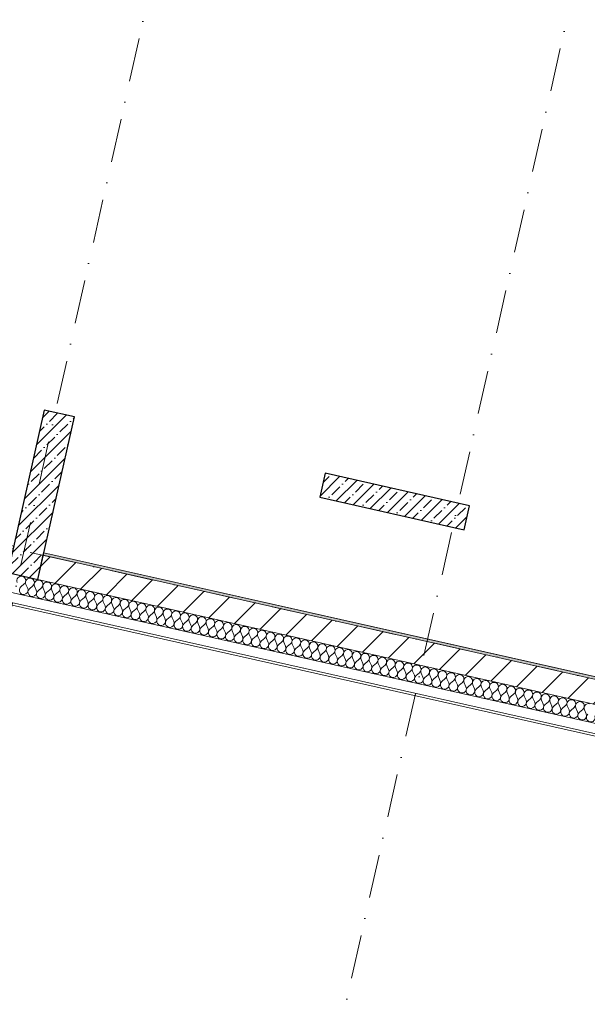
# Model space of a CAD drawing. Header units: millimetres. Extents: x -7145531 to -6681560, y 6117368 to 6219355.
# Tile 11 of 144: x -6950471 to -6945867, y 6131163 to 6139148. Entities that reach past the tile are written whole.
import ezdxf
from ezdxf.enums import TextEntityAlignment as Align

# ---------------------------------------------------------------- set-up
doc = ezdxf.new("R2010")
doc.units = ezdxf.units.MM
doc.header["$MEASUREMENT"] = 0
doc.linetypes.add('Штрихпунктирная', pattern=[670.277762, 352.777767, -176.388884, 0, -141.111112])
for name, color, linetype in [('S - МОП.АР', 7, 'Continuous'), ('АР-Стены_внутренние_пилоны.АР', 7, 'Continuous'), ('АР-Чертеж-Оси_Осевые размеры.АР', 7, 'Continuous'), ('Кровля', 7, 'Continuous')]:
    doc.layers.add(name, color=color, linetype=linetype)
for name, color, linetype, lineweight in [('АР-Стены_внутренние_пилоны.АР_Ном._пера__1', 7, 'Continuous', 30), ('АР-Чертеж-Оси_Осевые размеры.АР_Ном._пера__120', 7, 'Continuous', 0), ('Кровля_Ном._пера__1', 7, 'Continuous', 0)]:
    doc.layers.add(name, color=color, linetype=linetype, lineweight=lineweight)
doc.styles.add('РЎР“Р•РќР•Р\xa0Р\x98Р\xa0_РЎРўР\x98Р›Р¬_3', font='GOTHIC.TTF')
pattern_1 = [(45, (-6338440.43, 6562275.56), (-84.852814, 84.852814), []), (45, (-6338482.86, 6562317.98), (-84.852814, 84.852814), [90, -30, 0, -30])]

# ---------------------------------------------------------------- blocks, each defined once
blk = doc.blocks.new('*X764', base_point=(-6338440.4, 6562275.6))
at = {"layer": 'Кровля_Ном._пера__1', "color": 7, "linetype": 'Continuous', "lineweight": 0}
for p, q in [((-6950461.3, 6134549.1), (-6950434.1, 6134572.3)), ((-6950405.5, 6134536.6), (-6950420.2, 6134569.1)), ((-6950391.6, 6134533.4), (-6950364.4, 6134556.6)), ((-6950335.8, 6134520.9), (-6950350.5, 6134553.5)), ((-6950321.9, 6134517.8), (-6950294.7, 6134541)), ((-6950266.1, 6134505.2), (-6950280.8, 6134537.8)), ((-6950252.2, 6134502.1), (-6950225, 6134525.3)), ((-6950196.4, 6134489.6), (-6950211.1, 6134522.2)), ((-6950182.5, 6134486.5), (-6950155.3, 6134509.6)), ((-6950126.8, 6134473.9), (-6950141.4, 6134506.5)), ((-6950112.8, 6134470.8), (-6950085.6, 6134494)), ((-6950057.1, 6134458.3), (-6950071.7, 6134490.9)), ((-6950043.1, 6134455.2), (-6950016, 6134478.3)), ((-6949987.4, 6134442.6), (-6950002, 6134475.2)), ((-6949973.4, 6134439.5), (-6949946.3, 6134462.7)), ((-6949917.7, 6134427), (-6949932.3, 6134459.6)), ((-6949903.7, 6134423.9), (-6949876.6, 6134447)), ((-6949848, 6134411.3), (-6949862.6, 6134443.9)), ((-6949834, 6134408.2), (-6949806.9, 6134431.4)), ((-6949778.3, 6134395.7), (-6949792.9, 6134428.3)), ((-6949764.4, 6134392.6), (-6949737.2, 6134415.7)), ((-6949708.6, 6134380), (-6949723.2, 6134412.6)), ((-6949694.7, 6134376.9), (-6949667.5, 6134400.1)), ((-6949638.9, 6134364.4), (-6949653.6, 6134397)), ((-6949625, 6134361.3), (-6949597.8, 6134384.4)), ((-6949569.2, 6134348.7), (-6949583.9, 6134381.3)), ((-6949555.3, 6134345.6), (-6949528.1, 6134368.8)), ((-6949499.5, 6134333.1), (-6949514.2, 6134365.7)), ((-6949485.6, 6134329.9), (-6949458.4, 6134353.1)), ((-6949429.8, 6134317.4), (-6949444.5, 6134350)), ((-6949415.9, 6134314.3), (-6949388.7, 6134337.5)), ((-6949360.1, 6134301.8), (-6949374.8, 6134334.3)), ((-6949346.2, 6134298.6), (-6949319, 6134321.8)), ((-6949290.4, 6134286.1), (-6949305.1, 6134318.7)), ((-6949276.5, 6134283), (-6949249.3, 6134306.2)), ((-6949220.8, 6134270.5), (-6949235.4, 6134303)), ((-6949206.8, 6134267.3), (-6949179.6, 6134290.5)), ((-6949151.1, 6134254.8), (-6949165.7, 6134287.4)), ((-6949137.1, 6134251.7), (-6949110, 6134274.9)), ((-6949081.4, 6134239.2), (-6949096, 6134271.7)), ((-6949067.4, 6134236), (-6949040.3, 6134259.2)), ((-6949011.7, 6134223.5), (-6949026.3, 6134256.1)), ((-6948997.7, 6134220.4), (-6948970.6, 6134243.6)), ((-6948942, 6134207.9), (-6948956.6, 6134240.4)), ((-6948928, 6134204.7), (-6948900.9, 6134227.9)), ((-6948872.3, 6134192.2), (-6948886.9, 6134224.8)), ((-6948858.3, 6134189.1), (-6948831.2, 6134212.3)), ((-6948802.6, 6134176.6), (-6948817.2, 6134209.1)), ((-6948788.7, 6134173.4), (-6948761.5, 6134196.6)), ((-6948732.9, 6134160.9), (-6948747.5, 6134193.5)), ((-6948719, 6134157.8), (-6948691.8, 6134181)), ((-6948663.2, 6134145.3), (-6948677.9, 6134177.8)), ((-6948649.3, 6134142.1), (-6948622.1, 6134165.3)), ((-6948593.5, 6134129.6), (-6948608.2, 6134162.2)), ((-6948579.6, 6134126.5), (-6948552.4, 6134149.7)), ((-6948523.8, 6134114), (-6948538.5, 6134146.5)), ((-6948509.9, 6134110.8), (-6948482.7, 6134134)), ((-6948454.1, 6134098.3), (-6948468.8, 6134130.9)), ((-6948440.2, 6134095.2), (-6948413, 6134118.4)), ((-6948384.4, 6134082.7), (-6948399.1, 6134115.2)), ((-6948370.5, 6134079.5), (-6948343.3, 6134102.7)), ((-6948314.7, 6134067), (-6948329.4, 6134099.6)), ((-6948300.8, 6134063.9), (-6948273.6, 6134087.1)), ((-6948245.1, 6134051.3), (-6948259.7, 6134083.9)), ((-6948231.1, 6134048.2), (-6948203.9, 6134071.4)), ((-6948175.4, 6134035.7), (-6948190, 6134068.3)), ((-6948161.4, 6134032.6), (-6948134.3, 6134055.7)), ((-6948105.7, 6134020), (-6948120.3, 6134052.6)), ((-6948091.7, 6134016.9), (-6948064.6, 6134040.1)), ((-6948036, 6134004.4), (-6948050.6, 6134037)), ((-6948022, 6134001.3), (-6947994.9, 6134024.4)), ((-6947966.3, 6133988.7), (-6947980.9, 6134021.3)), ((-6947952.3, 6133985.6), (-6947925.2, 6134008.8)), ((-6947896.6, 6133973.1), (-6947911.2, 6134005.7)), ((-6947882.7, 6133970), (-6947855.5, 6133993.1)), ((-6947826.9, 6133957.4), (-6947841.5, 6133990)), ((-6947813, 6133954.3), (-6947785.8, 6133977.5)), ((-6947757.2, 6133941.8), (-6947771.9, 6133974.4)), ((-6947743.3, 6133938.7), (-6947716.1, 6133961.8)), ((-6947687.5, 6133926.1), (-6947702.2, 6133958.7)), ((-6947673.6, 6133923), (-6947646.4, 6133946.2)), ((-6947617.8, 6133910.5), (-6947632.5, 6133943.1)), ((-6947603.9, 6133907.4), (-6947576.7, 6133930.5)), ((-6947548.1, 6133894.8), (-6947562.8, 6133927.4)), ((-6947534.2, 6133891.7), (-6947507, 6133914.9)), ((-6947478.4, 6133879.2), (-6947493.1, 6133911.8)), ((-6947464.5, 6133876), (-6947437.3, 6133899.2)), ((-6947408.7, 6133863.5), (-6947423.4, 6133896.1)), ((-6947394.8, 6133860.4), (-6947367.6, 6133883.6)), ((-6947339.1, 6133847.9), (-6947353.7, 6133880.4)), ((-6947325.1, 6133844.7), (-6947297.9, 6133867.9)), ((-6947269.4, 6133832.2), (-6947284, 6133864.8)), ((-6947255.4, 6133829.1), (-6947228.3, 6133852.3)), ((-6947199.7, 6133816.6), (-6947214.3, 6133849.1)), ((-6947185.7, 6133813.4), (-6947158.6, 6133836.6)), ((-6947130, 6133800.9), (-6947144.6, 6133833.5)), ((-6947116, 6133797.8), (-6947088.9, 6133821)), ((-6947060.3, 6133785.3), (-6947074.9, 6133817.8)), ((-6947046.3, 6133782.1), (-6947019.2, 6133805.3)), ((-6946990.6, 6133769.6), (-6947005.2, 6133802.2)), ((-6946976.6, 6133766.5), (-6946949.5, 6133789.7)), ((-6946920.9, 6133754), (-6946935.5, 6133786.5)), ((-6946907, 6133750.8), (-6946879.8, 6133774)), ((-6946851.2, 6133738.3), (-6946865.8, 6133770.9)), ((-6946837.3, 6133735.2), (-6946810.1, 6133758.4)), ((-6946781.5, 6133722.7), (-6946796.2, 6133755.2)), ((-6946767.6, 6133719.5), (-6946740.4, 6133742.7)), ((-6946711.8, 6133707), (-6946726.5, 6133739.6)), ((-6946697.9, 6133703.9), (-6946670.7, 6133727.1)), ((-6946642.1, 6133691.4), (-6946656.8, 6133723.9)), ((-6946628.2, 6133688.2), (-6946601, 6133711.4)), ((-6946572.4, 6133675.7), (-6946587.1, 6133708.3)), ((-6946558.5, 6133672.6), (-6946531.3, 6133695.8)), ((-6946502.7, 6133660.1), (-6946517.4, 6133692.6)), ((-6946488.8, 6133656.9), (-6946461.6, 6133680.1)), ((-6946433, 6133644.4), (-6946447.7, 6133677)), ((-6946419.1, 6133641.3), (-6946391.9, 6133664.5)), ((-6946363.4, 6133628.8), (-6946378, 6133661.3)), ((-6946349.4, 6133625.6), (-6946322.2, 6133648.8)), ((-6946293.7, 6133613.1), (-6946308.3, 6133645.7)), ((-6946279.7, 6133610), (-6946252.6, 6133633.1)), ((-6946224, 6133597.4), (-6946238.6, 6133630)), ((-6946210, 6133594.3), (-6946182.9, 6133617.5)), ((-6946154.3, 6133581.8), (-6946168.9, 6133614.4)), ((-6946140.3, 6133578.7), (-6946113.2, 6133601.8)), ((-6946084.6, 6133566.1), (-6946099.2, 6133598.7)), ((-6946070.6, 6133563), (-6946043.5, 6133586.2)), ((-6946014.9, 6133550.5), (-6946029.5, 6133583.1)), ((-6946001, 6133547.4), (-6945973.8, 6133570.5)), ((-6945945.2, 6133534.8), (-6945959.8, 6133567.4)), ((-6945931.3, 6133531.7), (-6945904.1, 6133554.9)), ((-6945875.5, 6133519.2), (-6945890.2, 6133551.8))]:
    blk.add_line(p, q, dxfattribs=at)
for centre, start, end in [((-6950457.3, 6134599.4), 77.34238, 204.21227), ((-6950457.3, 6134599.4), 310.47248, 77.34238), ((-6950387.6, 6134583.8), 77.34238, 204.21227), ((-6950387.6, 6134583.8), 310.47248, 77.34238), ((-6950317.9, 6134568.1), 77.34238, 204.21227), ((-6950317.9, 6134568.1), 310.47248, 77.34238), ((-6950248.2, 6134552.5), 77.34238, 204.21227), ((-6950248.2, 6134552.5), 310.47248, 77.34238), ((-6950178.5, 6134536.8), 77.34238, 204.21227), ((-6950178.5, 6134536.8), 310.47248, 77.34238), ((-6950438.1, 6134521.9), 130.47248, 24.21227), ((-6950368.4, 6134506.3), 130.47248, 24.21227), ((-6950298.7, 6134490.6), 130.47248, 24.21227), ((-6950229, 6134474.9), 130.47248, 24.21227), ((-6950108.8, 6134521.2), 77.34238, 204.21227), ((-6950108.8, 6134521.2), 310.47248, 77.34238), ((-6950039.1, 6134505.5), 77.34238, 204.21227), ((-6950039.1, 6134505.5), 310.47248, 77.34238), ((-6949969.4, 6134489.9), 77.34238, 204.21227), ((-6949969.4, 6134489.9), 310.47248, 77.34238), ((-6949899.8, 6134474.2), 77.34238, 204.21227), ((-6949899.8, 6134474.2), 310.47248, 77.34238), ((-6949830.1, 6134458.6), 77.34238, 204.21227), ((-6949830.1, 6134458.6), 310.47248, 77.34238), ((-6950159.3, 6134459.3), 130.47248, 24.21227), ((-6950089.6, 6134443.6), 130.47248, 24.21227), ((-6950019.9, 6134428), 130.47248, 24.21227), ((-6949950.3, 6134412.3), 130.47248, 24.21227), ((-6949880.6, 6134396.7), 130.47248, 24.21227), ((-6949810.9, 6134381), 130.47248, 24.21227), ((-6949760.4, 6134442.9), 77.34238, 204.21227), ((-6949760.4, 6134442.9), 310.47248, 77.34238), ((-6949690.7, 6134427.3), 77.34238, 204.21227), ((-6949690.7, 6134427.3), 310.47248, 77.34238), ((-6949621, 6134411.6), 77.34238, 204.21227), ((-6949621, 6134411.6), 310.47248, 77.34238), ((-6949551.3, 6134396), 77.34238, 204.21227), ((-6949551.3, 6134396), 310.47248, 77.34238), ((-6949481.6, 6134380.3), 77.34238, 204.21227), ((-6949481.6, 6134380.3), 310.47248, 77.34238), ((-6949741.2, 6134365.4), 130.47248, 24.21227), ((-6949671.5, 6134349.7), 130.47248, 24.21227), ((-6949601.8, 6134334.1), 130.47248, 24.21227), ((-6949532.1, 6134318.4), 130.47248, 24.21227), ((-6949462.4, 6134302.8), 130.47248, 24.21227), ((-6949411.9, 6134364.6), 77.34238, 204.21227), ((-6949411.9, 6134364.6), 310.47248, 77.34238), ((-6949342.2, 6134349), 77.34238, 204.21227), ((-6949342.2, 6134349), 310.47248, 77.34238), ((-6949272.5, 6134333.3), 77.34238, 204.21227), ((-6949272.5, 6134333.3), 310.47248, 77.34238), ((-6949202.8, 6134317.7), 77.34238, 204.21227), ((-6949202.8, 6134317.7), 310.47248, 77.34238), ((-6949133.1, 6134302), 77.34238, 204.21227), ((-6949133.1, 6134302), 310.47248, 77.34238), ((-6949392.7, 6134287.1), 130.47248, 24.21227), ((-6949323, 6134271.5), 130.47248, 24.21227), ((-6949253.3, 6134255.8), 130.47248, 24.21227), ((-6949183.6, 6134240.2), 130.47248, 24.21227), ((-6949113.9, 6134224.5), 130.47248, 24.21227), ((-6949063.4, 6134286.4), 77.34238, 204.21227), ((-6949063.4, 6134286.4), 310.47248, 77.34238), ((-6948993.7, 6134270.7), 77.34238, 204.21227), ((-6948993.7, 6134270.7), 310.47248, 77.34238), ((-6948924.1, 6134255.1), 77.34238, 204.21227), ((-6948924.1, 6134255.1), 310.47248, 77.34238), ((-6948854.4, 6134239.4), 77.34238, 204.21227), ((-6948854.4, 6134239.4), 310.47248, 77.34238), ((-6948784.7, 6134223.8), 77.34238, 204.21227), ((-6948784.7, 6134223.8), 310.47248, 77.34238), ((-6949044.2, 6134208.9), 130.47248, 24.21227), ((-6948974.6, 6134193.2), 130.47248, 24.21227), ((-6948904.9, 6134177.6), 130.47248, 24.21227), ((-6948835.2, 6134161.9), 130.47248, 24.21227), ((-6948765.5, 6134146.3), 130.47248, 24.21227), ((-6948715, 6134208.1), 77.34238, 204.21227), ((-6948715, 6134208.1), 310.47248, 77.34238), ((-6948645.3, 6134192.5), 77.34238, 204.21227), ((-6948645.3, 6134192.5), 310.47248, 77.34238), ((-6948575.6, 6134176.8), 77.34238, 204.21227), ((-6948575.6, 6134176.8), 310.47248, 77.34238), ((-6948505.9, 6134161.2), 77.34238, 204.21227), ((-6948505.9, 6134161.2), 310.47248, 77.34238), ((-6948436.2, 6134145.5), 77.34238, 204.21227), ((-6948436.2, 6134145.5), 310.47248, 77.34238), ((-6948695.8, 6134130.6), 130.47248, 24.21227), ((-6948626.1, 6134115), 130.47248, 24.21227), ((-6948556.4, 6134099.3), 130.47248, 24.21227), ((-6948486.7, 6134083.7), 130.47248, 24.21227), ((-6948417, 6134068), 130.47248, 24.21227), ((-6948366.5, 6134129.9), 77.34238, 204.21227), ((-6948366.5, 6134129.9), 310.47248, 77.34238), ((-6948296.8, 6134114.2), 77.34238, 204.21227), ((-6948296.8, 6134114.2), 310.47248, 77.34238), ((-6948227.1, 6134098.6), 77.34238, 204.21227), ((-6948227.1, 6134098.6), 310.47248, 77.34238), ((-6948157.4, 6134082.9), 77.34238, 204.21227), ((-6948157.4, 6134082.9), 310.47248, 77.34238), ((-6948087.7, 6134067.3), 77.34238, 204.21227), ((-6948087.7, 6134067.3), 310.47248, 77.34238), ((-6948347.3, 6134052.4), 130.47248, 24.21227), ((-6948277.6, 6134036.7), 130.47248, 24.21227), ((-6948207.9, 6134021), 130.47248, 24.21227), ((-6948138.2, 6134005.4), 130.47248, 24.21227), ((-6948068.5, 6133989.7), 130.47248, 24.21227), ((-6948018.1, 6134051.6), 77.34238, 204.21227), ((-6948018.1, 6134051.6), 310.47248, 77.34238), ((-6947948.4, 6134036), 77.34238, 204.21227), ((-6947948.4, 6134036), 310.47248, 77.34238), ((-6947878.7, 6134020.3), 77.34238, 204.21227), ((-6947878.7, 6134020.3), 310.47248, 77.34238), ((-6947809, 6134004.7), 77.34238, 204.21227), ((-6947809, 6134004.7), 310.47248, 77.34238), ((-6947739.3, 6133989), 77.34238, 204.21227), ((-6947739.3, 6133989), 310.47248, 77.34238), ((-6947669.6, 6133973.4), 77.34238, 204.21227), ((-6947669.6, 6133973.4), 310.47248, 77.34238), ((-6947998.9, 6133974.1), 130.47248, 24.21227), ((-6947929.2, 6133958.4), 130.47248, 24.21227), ((-6947859.5, 6133942.8), 130.47248, 24.21227), ((-6947789.8, 6133927.1), 130.47248, 24.21227), ((-6947720.1, 6133911.5), 130.47248, 24.21227), ((-6947599.9, 6133957.7), 77.34238, 204.21227), ((-6947599.9, 6133957.7), 310.47248, 77.34238), ((-6947530.2, 6133942), 77.34238, 204.21227), ((-6947530.2, 6133942), 310.47248, 77.34238), ((-6947460.5, 6133926.4), 77.34238, 204.21227), ((-6947460.5, 6133926.4), 310.47248, 77.34238), ((-6947390.8, 6133910.7), 77.34238, 204.21227), ((-6947390.8, 6133910.7), 310.47248, 77.34238), ((-6947321.1, 6133895.1), 77.34238, 204.21227), ((-6947321.1, 6133895.1), 310.47248, 77.34238), ((-6947650.4, 6133895.8), 130.47248, 24.21227), ((-6947580.7, 6133880.2), 130.47248, 24.21227), ((-6947511, 6133864.5), 130.47248, 24.21227), ((-6947441.3, 6133848.9), 130.47248, 24.21227), ((-6947371.6, 6133833.2), 130.47248, 24.21227), ((-6947251.4, 6133879.4), 77.34238, 204.21227), ((-6947251.4, 6133879.4), 310.47248, 77.34238), ((-6947181.7, 6133863.8), 77.34238, 204.21227), ((-6947181.7, 6133863.8), 310.47248, 77.34238), ((-6947112, 6133848.1), 77.34238, 204.21227), ((-6947112, 6133848.1), 310.47248, 77.34238), ((-6947042.4, 6133832.5), 77.34238, 204.21227), ((-6947042.4, 6133832.5), 310.47248, 77.34238), ((-6946972.7, 6133816.8), 77.34238, 204.21227), ((-6946972.7, 6133816.8), 310.47248, 77.34238), ((-6947301.9, 6133817.6), 130.47248, 24.21227), ((-6947232.2, 6133801.9), 130.47248, 24.21227), ((-6947162.5, 6133786.3), 130.47248, 24.21227), ((-6947092.9, 6133770.6), 130.47248, 24.21227), ((-6947023.2, 6133755), 130.47248, 24.21227), ((-6946903, 6133801.2), 77.34238, 204.21227), ((-6946903, 6133801.2), 310.47248, 77.34238), ((-6946833.3, 6133785.5), 77.34238, 204.21227), ((-6946833.3, 6133785.5), 310.47248, 77.34238), ((-6946763.6, 6133769.9), 77.34238, 204.21227), ((-6946763.6, 6133769.9), 310.47248, 77.34238), ((-6946693.9, 6133754.2), 77.34238, 204.21227), ((-6946693.9, 6133754.2), 310.47248, 77.34238), ((-6946624.2, 6133738.6), 77.34238, 204.21227), ((-6946624.2, 6133738.6), 310.47248, 77.34238), ((-6946953.5, 6133739.3), 130.47248, 24.21227), ((-6946883.8, 6133723.7), 130.47248, 24.21227), ((-6946814.1, 6133708), 130.47248, 24.21227), ((-6946744.4, 6133692.4), 130.47248, 24.21227), ((-6946674.7, 6133676.7), 130.47248, 24.21227), ((-6946554.5, 6133722.9), 77.34238, 204.21227), ((-6946554.5, 6133722.9), 310.47248, 77.34238), ((-6946484.8, 6133707.3), 77.34238, 204.21227), ((-6946484.8, 6133707.3), 310.47248, 77.34238), ((-6946415.1, 6133691.6), 77.34238, 204.21227), ((-6946415.1, 6133691.6), 310.47248, 77.34238), ((-6946345.4, 6133676), 77.34238, 204.21227), ((-6946345.4, 6133676), 310.47248, 77.34238), ((-6946275.7, 6133660.3), 77.34238, 204.21227), ((-6946275.7, 6133660.3), 310.47248, 77.34238), ((-6946605, 6133661.1), 130.47248, 24.21227), ((-6946535.3, 6133645.4), 130.47248, 24.21227), ((-6946465.6, 6133629.8), 130.47248, 24.21227), ((-6946395.9, 6133614.1), 130.47248, 24.21227), ((-6946326.2, 6133598.5), 130.47248, 24.21227), ((-6946256.5, 6133582.8), 130.47248, 24.21227), ((-6946206, 6133644.7), 77.34238, 204.21227), ((-6946206, 6133644.7), 310.47248, 77.34238), ((-6946136.3, 6133629), 77.34238, 204.21227), ((-6946136.3, 6133629), 310.47248, 77.34238), ((-6946066.7, 6133613.4), 77.34238, 204.21227), ((-6946066.7, 6133613.4), 310.47248, 77.34238), ((-6945997, 6133597.7), 77.34238, 204.21227), ((-6945997, 6133597.7), 310.47248, 77.34238), ((-6945927.3, 6133582.1), 77.34238, 204.21227), ((-6945927.3, 6133582.1), 310.47248, 77.34238), ((-6946186.8, 6133567.1), 130.47248, 24.21227), ((-6946117.2, 6133551.5), 130.47248, 24.21227), ((-6946047.5, 6133535.8), 130.47248, 24.21227), ((-6945977.8, 6133520.2), 130.47248, 24.21227), ((-6945908.1, 6133504.5), 130.47248, 24.21227), ((-6945857.6, 6133566.4), 77.34238, 204.21227), ((-6945838.4, 6133488.9), 130.47248, 24.21227)]:
    blk.add_arc(centre, 35.7, start, end, dxfattribs=at)
blk = doc.blocks.new('Стена_194_3', base_point=(-6957870.2, 6136509.5))
at = {"layer": 'Кровля', "linetype": 'Continuous', "lineweight": 0, "true_color": 0x000000}
h = blk.add_hatch(dxfattribs=at)
h.set_pattern_fill('ШТУКАТУРКА__ГИПС_01_0003', color=18, style=0, pattern_type=2)
h.set_pattern_definition([(45, (-6338440.43, 6562625.56), (-111.369318, 111.369318), [0, -105, 0, -157.5]), (110, (-6338090.43, 6562625.56), (148.001588, 53.868173), [0, -77, 0, -133])])
h.paths.add_polyline_path([(-6936644.4, 6131763), (-6950274.8, 6134824.2), (-6950279.1, 6134804.7), (-6936648.8, 6131743.5)])
h = blk.add_hatch(dxfattribs=at)
h.set_pattern_fill('БЛОКИ_БЕТОННЫЕ_ЭФФЕКТИВН_72', color=18, style=0, pattern_type=2)
h.set_pattern_definition([(45, (-6338440.43, 6562275.56), (-127.27922, 127.27922), [])])
h.paths.add_polyline_path([(-6950323, 6134609.5), (-6936634.1, 6131535.2), (-6936590.3, 6131730.4), (-6950279.1, 6134804.7)])
at = {"layer": 'Кровля_Ном._пера__1', "color": 7, "linetype": 'Continuous', "lineweight": 0}
for p, q in [((-6958306, 6136166.6), (-6936684.5, 6131310.8)), ((-6958142.1, 6136211.8), (-6936667, 6131388.9))]:
    blk.add_line(p, q, dxfattribs=at)
at = {"layer": 'Кровля_Ном._пера__1', "color": 7, "linetype": 'Continuous', "lineweight": 30}
for p, q in [((-6950279.1, 6134804.7), (-6950274.8, 6134824.2)), ((-6950323, 6134609.5), (-6950279.1, 6134804.7))]:
    blk.add_line(p, q, dxfattribs=at)
at = {"layer": 'Кровля_Ном._пера__1', "color": 7, "linetype": 'Continuous', "lineweight": 15}
for p, q in [((-6936648.8, 6131743.5), (-6950279.1, 6134804.7)), ((-6950566.9, 6134664.3), (-6950323, 6134609.5)), ((-6950323, 6134609.5), (-6936634.1, 6131535.2))]:
    blk.add_line(p, q, dxfattribs=at)
at = {"layer": 'Кровля_Ном._пера__1', "color": 7, "linetype": 'Continuous', "lineweight": 0, "flags": 128}
for points in [[(-6958407.9, 6136169), (-6936688.9, 6131291.3)], [(-6936644.4, 6131763), (-6950274.8, 6134824.2)]]:
    blk.add_lwpolyline(points, dxfattribs=at)
at = {"layer": 'Кровля', "color": 7, "lineweight": 0}
blk.add_blockref('*X764', (-6338440.4, 6562275.6), dxfattribs=at)
blk = doc.blocks.new('Стена_221_3', base_point=(-6950444.9, 6134637.1))
at = {"layer": 'АР-Стены_внутренние_пилоны.АР', "linetype": 'Continuous', "lineweight": 0, "true_color": 0x000000}
h = blk.add_hatch(dxfattribs=at)
h.set_pattern_fill('ЖЕЛЕЗОБЕТОН__PROJECT__0003', color=18, style=0, pattern_type=2)
h.set_pattern_definition(pattern_1)
h.paths.add_polyline_path([(-6950322.9, 6134609.7), (-6950027.1, 6135926.9), (-6950271, 6135981.7), (-6950566.9, 6134664.5)])
h = blk.add_hatch(dxfattribs=at)
h.set_pattern_fill('ЖЕЛЕЗОБЕТОН__PROJECT__0003', color=18, style=0, pattern_type=2)
h.set_pattern_definition(pattern_1)
h.paths.add_polyline_path([(-6950279.1, 6134804.7), (-6950523.1, 6134859.4), (-6950566.9, 6134664.3), (-6950323, 6134609.5)])
h = blk.add_hatch(dxfattribs=at)
h.set_pattern_fill('ЖЕЛЕЗОБЕТОН__PROJECT__0003', color=18, style=0, pattern_type=2)
h.set_pattern_definition(pattern_1)
h.paths.add_polyline_path([(-6950274.8, 6134824.2), (-6950518.7, 6134879), (-6950523.1, 6134859.4), (-6950279.1, 6134804.7)])
at = {"layer": 'АР-Стены_внутренние_пилоны.АР_Ном._пера__1', "color": 7, "linetype": 'Continuous', "lineweight": 30, "flags": 128}
for points in [[(-6950271, 6135981.7), (-6950566.9, 6134664.5)], [(-6950322.9, 6134609.7), (-6950027.1, 6135926.9)], [(-6950027.1, 6135926.9), (-6950271, 6135981.7)], [(-6950566.9, 6134664.5), (-6950322.9, 6134609.7)]]:
    blk.add_lwpolyline(points, dxfattribs=at)
at = {"layer": 'Кровля_Ном._пера__1', "color": 7, "linetype": 'Continuous', "lineweight": 30}
for p, q in [((-6950523.1, 6134859.4), (-6950566.9, 6134664.3)), ((-6950518.7, 6134879), (-6950523.1, 6134859.4)), ((-6950279.1, 6134804.7), (-6950274.8, 6134824.2)), ((-6950323, 6134609.5), (-6950279.1, 6134804.7))]:
    blk.add_line(p, q, dxfattribs=at)
at = {"layer": 'Кровля_Ном._пера__1', "color": 7, "linetype": 'Continuous', "lineweight": 15}
blk.add_line((-6950566.9, 6134664.3), (-6950323, 6134609.5), dxfattribs=at)
blk = doc.blocks.new('Стена_228_3', base_point=(-6948014.8, 6135372.5))
at = {"layer": 'АР-Стены_внутренние_пилоны.АР', "linetype": 'Continuous', "lineweight": 0, "true_color": 0x000000}
h = blk.add_hatch(dxfattribs=at)
h.set_pattern_fill('ЖЕЛЕЗОБЕТОН__PROJECT__0003', color=18, style=0, pattern_type=2)
h.set_pattern_definition(pattern_1)
h.paths.add_polyline_path([(-6948036.7, 6135274.9), (-6946865.6, 6135011.9), (-6946821.8, 6135207), (-6947992.9, 6135470)])
at = {"layer": 'АР-Стены_внутренние_пилоны.АР_Ном._пера__1', "color": 7, "linetype": 'Continuous', "lineweight": 30, "flags": 128}
for points in [[(-6947992.9, 6135470), (-6948036.7, 6135274.9)], [(-6946821.8, 6135207), (-6947992.9, 6135470)], [(-6948036.7, 6135274.9), (-6946865.6, 6135011.9)], [(-6946865.6, 6135011.9), (-6946821.8, 6135207)]]:
    blk.add_lwpolyline(points, dxfattribs=at)
blk = doc.blocks.new('Стандартный Маркер Сетки[129]_3', base_point=(-6946932.3, 6150436.1))
at = {"layer": 'АР-Чертеж-Оси_Осевые размеры.АР_Ном._пера__120', "color": 7, "linetype": 'Штрихпунктирная', "lineweight": 0}
blk.add_line((-6947151.4, 6149460.4), (-6951713.9, 6129146), dxfattribs=at)
at = {"layer": 'АР-Чертеж-Оси_Осевые размеры.АР_Ном._пера__120', "color": 7, "lineweight": 0, "style": 'РЎР“Р•РќР•Р\xa0Р\x98Р\xa0_РЎРўР\x98Р›Р¬_3'}
blk.add_attdef('AC_MarkerText_1', text='', height=350, rotation=347.34172, dxfattribs=at).set_placement((-6951972.7, 6127863.6), align=Align.TOP_CENTER)
blk = doc.blocks.new('Стандартный Маркер Сетки[132]_3', base_point=(-6943663.7, 6149702))
at = {"layer": 'АР-Чертеж-Оси_Осевые размеры.АР_Ном._пера__120', "color": 7, "linetype": 'Штрихпунктирная', "lineweight": 0}
blk.add_line((-6943882.8, 6148726.3), (-6948445.3, 6128411.9), dxfattribs=at)
at = {"layer": 'АР-Чертеж-Оси_Осевые размеры.АР_Ном._пера__120', "color": 7, "lineweight": 0, "style": 'РЎР“Р•РќР•Р\xa0Р\x98Р\xa0_РЎРўР\x98Р›Р¬_3'}
blk.add_attdef('AC_MarkerText_1', text='', height=350, rotation=347.34172, dxfattribs=at).set_placement((-6948704.1, 6127129.5), align=Align.TOP_CENTER)
blk = doc.blocks.new('Стандартный Маркер Сетки[142]_3', base_point=(-6946932.3, 6150436.1))
at = {"layer": 'АР-Чертеж-Оси_Осевые размеры.АР_Ном._пера__120', "color": 7, "linetype": 'Штрихпунктирная', "lineweight": 0}
blk.add_line((-6947151.4, 6149460.4), (-6951713.9, 6129146), dxfattribs=at)
at = {"layer": 'АР-Чертеж-Оси_Осевые размеры.АР_Ном._пера__120', "color": 7, "lineweight": 0, "style": 'РЎР“Р•РќР•Р\xa0Р\x98Р\xa0_РЎРўР\x98Р›Р¬_3'}
blk.add_attdef('AC_MarkerText_1', text='', height=350, rotation=347.34172, dxfattribs=at).set_placement((-6951972.7, 6127863.6), align=Align.TOP_CENTER)
blk = doc.blocks.new('Стандартный Маркер Сетки[145]_3', base_point=(-6943663.7, 6149702))
at = {"layer": 'АР-Чертеж-Оси_Осевые размеры.АР_Ном._пера__120', "color": 7, "linetype": 'Штрихпунктирная', "lineweight": 0}
blk.add_line((-6943882.8, 6148726.3), (-6948445.3, 6128411.9), dxfattribs=at)
at = {"layer": 'АР-Чертеж-Оси_Осевые размеры.АР_Ном._пера__120', "color": 7, "lineweight": 0, "style": 'РЎР“Р•РќР•Р\xa0Р\x98Р\xa0_РЎРўР\x98Р›Р¬_3'}
blk.add_attdef('AC_MarkerText_1', text='', height=350, rotation=347.34172, dxfattribs=at).set_placement((-6948704.1, 6127129.5), align=Align.TOP_CENTER)
blk = doc.blocks.new('Стандартный Маркер Сетки[157]_3', base_point=(-6989298, 6143568))
at = {"layer": 'АР-Чертеж-Оси_Осевые размеры.АР_Ном._пера__120', "color": 7, "linetype": 'Штрихпунктирная', "lineweight": 0}
blk.add_line((-6988322.3, 6143348.9), (-6909381.1, 6125619.1), dxfattribs=at)
at = {"layer": 'АР-Чертеж-Оси_Осевые размеры.АР_Ном._пера__120', "color": 7, "lineweight": 0, "style": 'РЎР“Р•РќР•Р\xa0Р\x98Р\xa0_РЎРўР\x98Р›Р¬_3'}
for tag, p in [('AC_MarkerText_1_0', (-6989715.9, 6143858.7)), ('AC_MarkerText_1_1', (-6907847.6, 6125471.5))]:
    blk.add_attdef(tag, text='', height=350, rotation=347.34172, dxfattribs=at).set_placement(p, align=Align.TOP_CENTER)
blk = doc.blocks.new('Стандартный Маркер Сетки[162]_3', base_point=(-6989298, 6143568))
at = {"layer": 'АР-Чертеж-Оси_Осевые размеры.АР_Ном._пера__120', "color": 7, "linetype": 'Штрихпунктирная', "lineweight": 0}
blk.add_line((-6988322.3, 6143348.9), (-6909381.1, 6125619.1), dxfattribs=at)
at = {"layer": 'АР-Чертеж-Оси_Осевые размеры.АР_Ном._пера__120', "color": 7, "lineweight": 0, "style": 'РЎР“Р•РќР•Р\xa0Р\x98Р\xa0_РЎРўР\x98Р›Р¬_3'}
for tag, p in [('AC_MarkerText_1_0', (-6989715.9, 6143858.7)), ('AC_MarkerText_1_1', (-6907847.6, 6125471.5))]:
    blk.add_attdef(tag, text='', height=350, rotation=347.34172, dxfattribs=at).set_placement(p, align=Align.TOP_CENTER)
blk = doc.blocks.new('Стандартный Маркер Сетки[166]_3', base_point=(-6989298, 6143568))
at = {"layer": 'АР-Чертеж-Оси_Осевые размеры.АР_Ном._пера__120', "color": 7, "linetype": 'Штрихпунктирная', "lineweight": 0}
blk.add_line((-6988322.3, 6143348.9), (-6909381.1, 6125619.1), dxfattribs=at)
at = {"layer": 'АР-Чертеж-Оси_Осевые размеры.АР_Ном._пера__120', "color": 7, "lineweight": 0, "style": 'РЎР“Р•РќР•Р\xa0Р\x98Р\xa0_РЎРўР\x98Р›Р¬_3'}
for tag, p in [('AC_MarkerText_1_0', (-6989715.9, 6143858.7)), ('AC_MarkerText_1_1', (-6907847.6, 6125471.5))]:
    blk.add_attdef(tag, text='', height=350, rotation=347.34172, dxfattribs=at).set_placement(p, align=Align.TOP_CENTER)
blk = doc.blocks.new('Стандартный Маркер Сетки[173]_3', base_point=(-6989298, 6143568))
at = {"layer": 'АР-Чертеж-Оси_Осевые размеры.АР_Ном._пера__120', "color": 7, "linetype": 'Штрихпунктирная', "lineweight": 0}
blk.add_line((-6988322.3, 6143348.9), (-6909381.1, 6125619.1), dxfattribs=at)
at = {"layer": 'АР-Чертеж-Оси_Осевые размеры.АР_Ном._пера__120', "color": 7, "lineweight": 0, "style": 'РЎР“Р•РќР•Р\xa0Р\x98Р\xa0_РЎРўР\x98Р›Р¬_3'}
for tag, p in [('AC_MarkerText_1_0', (-6989715.9, 6143858.7)), ('AC_MarkerText_1_1', (-6907847.6, 6125471.5))]:
    blk.add_attdef(tag, text='', height=350, rotation=347.34172, dxfattribs=at).set_placement(p, align=Align.TOP_CENTER)

msp = doc.modelspace()

# ---------------------------------------------------------------- linework, layer by layer
at = {"layer": 'S - МОП.АР', "color": 254, "linetype": 'Continuous', "lineweight": 0, "true_color": 0xd1c7d6, "flags": 128}
msp.add_lwpolyline([(-6954335.9, 6152155.6), (-6957846.3, 6136524.6), (-6950519, 6134879), (-6950271.3, 6135981.7), (-6950027.1, 6135926.9), (-6950274.8, 6134824.2), (-6946937.8, 6134074.8), (-6936644.3, 6131762.8), (-6933465.7, 6145915.6)], dxfattribs=at)
msp.add_lwpolyline([(-6948036.7, 6135274.9), (-6947992.9, 6135470), (-6946821.8, 6135207), (-6946865.6, 6135011.9)], close=True, dxfattribs=at)

# ---------------------------------------------------------------- block references
at = {"layer": 'АР-Стены_внутренние_пилоны.АР', "color": 7, "lineweight": 0}
for name, p in [('Стена_221_3', (-6950444.9, 6134637.1)), ('Стена_228_3', (-6948014.8, 6135372.5))]:
    msp.add_blockref(name, p, dxfattribs=at)
at = {"layer": 'АР-Чертеж-Оси_Осевые размеры.АР', "color": 8, "linetype": 'Continuous', "lineweight": 15}
for name, p in [('Стандартный Маркер Сетки[129]_3', (-6946932.3, 6150436.1)), ('Стандартный Маркер Сетки[142]_3', (-6946932.3, 6150436.1)), ('Стандартный Маркер Сетки[132]_3', (-6943663.7, 6149702)), ('Стандартный Маркер Сетки[145]_3', (-6943663.7, 6149702)), ('Стандартный Маркер Сетки[157]_3', (-6989298, 6143568)), ('Стандартный Маркер Сетки[162]_3', (-6989298, 6143568)), ('Стандартный Маркер Сетки[166]_3', (-6989298, 6143568)), ('Стандартный Маркер Сетки[173]_3', (-6989298, 6143568))]:
    msp.add_blockref(name, p, dxfattribs=at)
at = {"layer": 'Кровля', "color": 7, "lineweight": 0}
msp.add_blockref('Стена_194_3', (-6957870.2, 6136509.5), dxfattribs=at)

doc.saveas('drawing.dxf')
